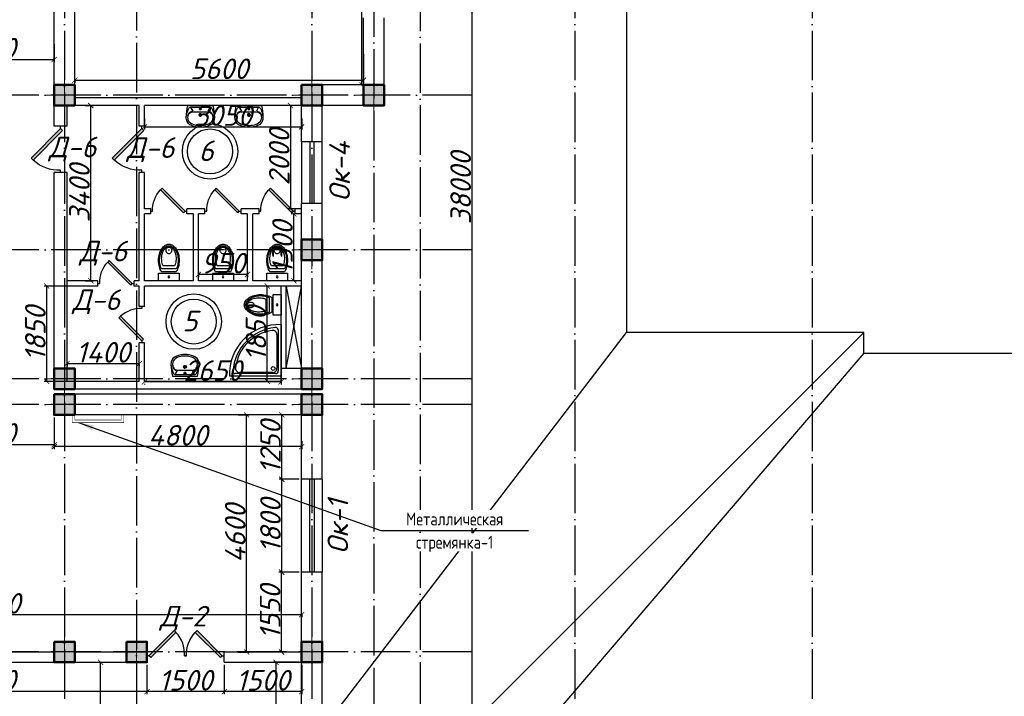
# Model space of a CAD drawing. Header units: millimetres. Extents: x 1112040 to 6903494, y -332921 to -150905.
# Tile 83 of 153: x 1648441 to 1667536, y -212466 to -199339. Entities that reach past the tile are written whole.
import ezdxf
from ezdxf.enums import TextEntityAlignment as Align

# ---------------------------------------------------------------- set-up
doc = ezdxf.new("R2010")
doc.units = ezdxf.units.MM
doc.set_wipeout_variables(frame=1)
doc.linetypes.add('ACAD_ISO04W100', pattern=[30, 24, -3, 0, -3])
for name, color, linetype in [('kolonn', 7, 'Continuous'), ('os', 253, 'Continuous'), ('razmer', 7, 'Continuous'), ('su', 7, 'Continuous')]:
    doc.layers.add(name, color=color, linetype=linetype)
doc.styles.get("Standard").update_dxf_attribs({"font": 'isocpeui.ttf'})
doc.styles.add('ГОСТ 2.304', font='CS_Gost2304.shx')
doc.dimstyles.new('ISO-25', dxfattribs={"dimtxt": 400, "dimasz": 100, "dimexe": 50, "dimexo": 50, "dimgap": 20, "dimtad": 1, "dimdec": 0, "dimtxsty": 'Standard', "dimblk": 'ARCHTICK', "dimcen": 20, "dimclrd": 1, "dimclre": 1, "dimadec": 0, "dimazin": 0, "dimtfac": 1, "dimtdec": 0, "dimtmove": 0, "dimatfit": 3, "dimldrblk": 'ARCHTICK', "dimfxl": 1, "dimarcsym": 0})

# ---------------------------------------------------------------- blocks, each defined once
blk = doc.blocks.new('ghsdd')
at = {"ltscale": 50}
h = blk.add_hatch(color=256, dxfattribs=at)
h.paths.add_polyline_path([(0, 200), (-200, 200), (-200, 0), (0, 0)])
h.paths.add_polyline_path([(200, 0), (200, 200), (0, 200), (0, 0)])
h.paths.add_polyline_path([(0, 0), (-200, 0), (-200, -200), (0, -200)])
h.paths.add_polyline_path([(0, 0), (0, -200), (200, -200), (200, 0)])
at = {"lineweight": 0}
for p, q in [((0, -374), (0, 374)), ((-374, 0), (374, 0))]:
    blk.add_line(p, q, dxfattribs=at)
at = {"lineweight": 50, "ltscale": 50}
blk.add_lwpolyline([(200, 200), (200, -200), (-200, -200), (-200, 200), (200, 200)], dxfattribs=at)
blk = doc.blocks.new('Podd_igl_as100x100')
for p, q in [((0, 1000), (0, 0)), ((-80, 808), (-80, 153)), ((-54, 897), (-54, 104)), ((0, 0), (-1000, 0)), ((-106, 50), (-891, 50)), ((-158, 74), (-799, 73))]:
    blk.add_line(p, q)
blk.add_circle((-152, 149), 37.8)
for centre, radius, start, end in [((-42, 42), 959, 87.5145, 182.4855), ((-22, 34), 914, 95.7508, 176.1666), ((-67, 71), 821, 97.4497, 172.9032), ((-160, 806), 80.2, 1.4931, 100.036), ((-109, 889), 55.4, 7.9715, 94.7418), ((-891, 93), 43.1, 176.352, 270.7469), ((-799, 157), 84.3, 169.7158, 269.999), ((-155, 149), 75.6, 267.8648, 3.2153), ((-107, 102), 52.6, 270.31, 1.996)]:
    blk.add_arc(centre, radius, start, end)
blk = doc.blocks.new('UniTAZZ_3')
for p, q in [((-152, 200), (-152, -200)), ((0, 200), (-152, 200)), ((0, -200), (0, 200)), ((-293, -112), (-293, 112)), ((-230, -144), (-230, 144)), ((-178, -144), (-178, 144)), ((-152, -200), (0, -200))]:
    blk.add_line(p, q)
blk.add_circle((-76, 0), 17)
for centre, radius, start, end in [((-397, -291), 491, 90, 104.7867), ((-397, -291), 491, 75.2133, 90), ((-581, 0), 131, 146.9765, 180), ((-581, 0), 131, 180, 213.0235), ((-493, -57), 235, 122.5078, 146.9765), ((-564, 0), 117, 146.9765, 180), ((-575, 0), 87.7, 145.7058, 180), ((-575, 0), 87.7, 180, 214.2942), ((-485, -51), 211, 122.5078, 146.9765), ((-610, 0), 46, 153.6325, 180), ((-610, 0), 46, 180, 206.3675), ((-600, -5), 56.5, 129.8827, 153.6325), ((-507, -46), 170, 121.2723, 145.7058), ((-594, -12), 66, 109.092, 129.8827), ((-435, -148), 343, 104.7867, 122.5078), ((-590, -23), 78.1, 90, 109.092), ((-433, -133), 308, 104.7867, 122.5078), ((-462, -121), 257, 104.1209, 121.2723), ((-590, -23), 78.1, 70.908, 90), ((-586, -12), 66, 50.1173, 70.908), ((-580, -5), 56.5, 26.3675, 50.1173), ((-571, 0), 46, 0, 26.3675), ((-571, 0), 46, 333.6325, 0), ((-432, -238), 378, 90, 104.1209), ((-399, -261), 441, 90, 104.7867), ((-432, -238), 378, 75.8791, 90), ((-399, -261), 441, 75.2133, 90), ((-403, -121), 257, 64.7964, 75.8791), ((-365, -133), 308, 63.9053, 75.2133), ((-359, -148), 343, 58.1489, 75.2133), ((-493, 57), 235, 213.0235, 237.4922), ((-564, 0), 117, 180, 213.0235), ((-485, 51), 211, 213.0235, 237.4922), ((-600, 5), 56.5, 206.3675, 230.1173), ((-507, 47), 170, 214.2942, 238.7277), ((-594, 12), 66, 230.1173, 250.908), ((-435, 148), 343, 237.4922, 255.2133), ((-590, 24), 78.1, 250.908, 270), ((-433, 132), 308, 237.4922, 255.2133), ((-462, 121), 257, 238.7277, 255.8791), ((-590, 24), 78.1, 270, 289.092), ((-586, 12), 66, 289.092, 309.8827), ((-580, 5), 56.5, 309.8827, 333.6325), ((-432, 238), 378, 255.8791, 270), ((-397, 291), 491, 255.2133, 270), ((-399, 261), 441, 255.2133, 270), ((-432, 238), 378, 270, 284.1209), ((-399, 261), 441, 270, 284.7867), ((-397, 291), 491, 270, 284.7867), ((-403, 121), 257, 284.1209, 295.2036), ((-365, 132), 308, 284.7867, 296.0947), ((-359, 148), 343, 284.7867, 301.8511)]:
    blk.add_arc(centre, radius, start, end)
blk = doc.blocks.new('UM_8')
for p, q in [((244, 0), (-244, 0)), ((-182, -45), (-146, -110)), ((175, -30), (-175, -30)), ((142, -120), (-132, -120)), ((35, -180), (-35, -180)), ((27, -61), (-27, -61)), ((0, -88), (0, -34)), ((0, -145), (0, -215)), ((182, -45), (146, -110))]:
    blk.add_line(p, q)
for centre, radius in [((0, -180), 27), ((0, -61), 17), ((0, -180), 17)]:
    blk.add_circle(centre, radius)
for centre, radius, start, end in [((-244, 0), 0.5, 90, 167.3206), ((244, 0), 0.5, 12.6794, 90), ((894, -257), 1167, 167.3206, 178.6525), ((68, -206), 330, 154.5977, 180.3349), ((-104, -233), 138, 141.0504, 245.2718), ((-175, -90), 60, 90, 154.5977), ((-104, -233), 148, 141.0504, 147.7493), ((-139, -232), 123, 98.7111, 129.9424), ((-139, -232), 113, 86.1548, 129.9424), ((139, -232), 113, 50.0576, 93.8452), ((139, -232), 123, 50.0576, 81.2889), ((104, -233), 138, 294.7282, 38.9496), ((175, -90), 60, 25.4023, 90), ((104, -233), 148, 32.2507, 38.9496), ((-68, -206), 330, 359.6651, 25.4023), ((-894, -257), 1167, 1.3475, 12.6794), ((-104, -234), 169, 178.312, 234.1043), ((-273, -229), 0.5, 358.312, 358.6525), ((-27, -71), 347, 239.6448, 267.5368), ((-27, -71), 317, 244.8898, 267.5368), ((27, -71), 317, 272.4632, 300.3552), ((27, -71), 347, 272.4632, 300.3552), ((104, -234), 169, 305.8957, 1.688), ((273, -229), 0.5, 181.3475, 181.688), ((0, 80), 500, 265.1692, 274.8308), ((0, 80), 470, 265.1692, 274.8308)]:
    blk.add_arc(centre, radius, start, end)
blk = doc.blocks.new('jfgjhsdf')
blk.add_hatch(color=1).paths.add_polyline_path([(-593, 731), (-637, 687), (0, 50), (44, 94)])
at = {"color": 1}
for p, q in [((0, 1000), (0, 950)), ((0, 50), (0, 0))]:
    blk.add_line(p, q, dxfattribs=at)
blk.add_lwpolyline([(0, 50), (-637, 687), (-593, 731), (44, 94), (0, 50)], dxfattribs=at)
blk.add_arc((-33, 130), 821, 87.662, 132.9147, dxfattribs=at)
blk = doc.blocks.new('_ArchTick')
at = {"color": 0, "linetype": 'ByBlock', "const_width": 0.15}
blk.add_lwpolyline([(-0.5, -0.5), (0.5, 0.5)], dxfattribs=at)
blk = doc.blocks.new('*D3346')
at = {"color": 1, "lineweight": -2, "transparency": 16777216}
for p, q in [((1653860, -211806), (1653363, -211806)), ((1653413, -219606), (1653413, -211806)), ((1653860, -219606), (1653363, -219606))]:
    blk.add_line(p, q, dxfattribs=at)
at = {"color": 1, "lineweight": -2, "transparency": 16777216, "xscale": 100, "yscale": 100, "zscale": 100}
for p, rotation in [((1653413, -211806), 90), ((1653413, -219606), 270)]:
    blk.add_blockref('_ArchTick', p, dxfattribs=dict(at, rotation=rotation))
at = {"color": 0, "transparency": 16777216, "insert": (1653190, -215706), "char_height": 400, "attachment_point": 5, "rotation": 90}
blk.add_mtext('7800', dxfattribs=at)
blk = doc.blocks.new('*D3347')
at = {"color": 1, "lineweight": -2, "transparency": 16777216}
for p, q in [((1650010, -221206), (1650010, -211806)), ((1650060, -211806), (1650060, -211806)), ((1650060, -221206), (1650060, -221206))]:
    blk.add_line(p, q, dxfattribs=at)
at = {"color": 1, "lineweight": -2, "transparency": 16777216, "xscale": 100, "yscale": 100, "zscale": 100}
for p, rotation in [((1650010, -211806), 90), ((1650010, -221206), 270)]:
    blk.add_blockref('_ArchTick', p, dxfattribs=dict(at, rotation=rotation))
at = {"color": 0, "transparency": 16777216, "insert": (1649790, -216506), "char_height": 400, "attachment_point": 5, "rotation": 90}
blk.add_mtext('9400', dxfattribs=at)
blk = doc.blocks.new('*D3090')
at = {"color": 1, "lineweight": -2, "transparency": 16777216}
for p, q in [((1652676, -207006), (1652892, -207006)), ((1652842, -211606), (1652842, -207006)), ((1652676, -211606), (1652892, -211606))]:
    blk.add_line(p, q, dxfattribs=at)
at = {"color": 1, "lineweight": -2, "transparency": 16777216, "xscale": 100, "yscale": 100, "zscale": 100}
for p, rotation in [((1652842, -207006), 90), ((1652842, -211606), 270)]:
    blk.add_blockref('_ArchTick', p, dxfattribs=dict(at, rotation=rotation))
at = {"color": 0, "transparency": 16777216, "insert": (1652622, -209306), "char_height": 400, "attachment_point": 5, "rotation": 90}
blk.add_mtext('4600', dxfattribs=at)
blk = doc.blocks.new('*D3348')
at = {"color": 1, "lineweight": -2, "transparency": 16777216}
for p, q in [((1641710, -210997), (1641710, -210833)), ((1653910, -210883), (1641710, -210883)), ((1653910, -210881), (1653910, -210933))]:
    blk.add_line(p, q, dxfattribs=at)
at = {"color": 1, "lineweight": -2, "transparency": 16777216, "xscale": 100, "yscale": 100, "zscale": 100, "rotation": 180}
blk.add_blockref('_ArchTick', (1641710, -210883), dxfattribs=at)
at = {"color": 1, "lineweight": -2, "transparency": 16777216, "xscale": 100, "yscale": 100, "zscale": 100}
blk.add_blockref('_ArchTick', (1653910, -210883), dxfattribs=at)
at = {"color": 0, "transparency": 16777216, "insert": (1647810, -210663), "char_height": 400, "attachment_point": 5}
blk.add_mtext('12200', dxfattribs=at)
blk = doc.blocks.new('*D3349')
at = {"color": 1, "lineweight": -2, "transparency": 16777216}
for p, q in [((1649110, -207056), (1649110, -207672)), ((1653910, -207515), (1653910, -207672)), ((1653910, -207622), (1649110, -207622))]:
    blk.add_line(p, q, dxfattribs=at)
at = {"color": 1, "lineweight": -2, "transparency": 16777216, "xscale": 100, "yscale": 100, "zscale": 100, "rotation": 180}
blk.add_blockref('_ArchTick', (1649110, -207622), dxfattribs=at)
at = {"color": 1, "lineweight": -2, "transparency": 16777216, "xscale": 100, "yscale": 100, "zscale": 100}
blk.add_blockref('_ArchTick', (1653910, -207622), dxfattribs=at)
at = {"color": 0, "transparency": 16777216, "insert": (1651510, -207402), "char_height": 400, "attachment_point": 5}
blk.add_mtext('4800', dxfattribs=at)
blk = doc.blocks.new('*D3360')
at = {"color": 1, "lineweight": -2, "transparency": 16777216}
for p, q in [((1646510, -199423), (1646510, -200163)), ((1649110, -199806), (1649110, -200163)), ((1646510, -200113), (1649110, -200113))]:
    blk.add_line(p, q, dxfattribs=at)
at = {"color": 1, "lineweight": -2, "transparency": 16777216, "xscale": 100, "yscale": 100, "zscale": 100, "rotation": 180}
blk.add_blockref('_ArchTick', (1646510, -200113), dxfattribs=at)
at = {"color": 1, "lineweight": -2, "transparency": 16777216, "xscale": 100, "yscale": 100, "zscale": 100}
blk.add_blockref('_ArchTick', (1649110, -200113), dxfattribs=at)
at = {"color": 0, "transparency": 16777216, "insert": (1647810, -199893), "char_height": 400, "attachment_point": 5}
blk.add_mtext('2600', dxfattribs=at)
blk = doc.blocks.new('*D3388')
at = {"color": 1, "lineweight": -2, "transparency": 16777216}
for p, q in [((1655110, -200006), (1655110, -200562)), ((1649510, -200499), (1649510, -200562)), ((1649510, -200512), (1655110, -200512))]:
    blk.add_line(p, q, dxfattribs=at)
at = {"color": 1, "lineweight": -2, "transparency": 16777216, "xscale": 100, "yscale": 100, "zscale": 100, "rotation": 180}
blk.add_blockref('_ArchTick', (1649510, -200512), dxfattribs=at)
at = {"color": 1, "lineweight": -2, "transparency": 16777216, "xscale": 100, "yscale": 100, "zscale": 100}
blk.add_blockref('_ArchTick', (1655110, -200512), dxfattribs=at)
at = {"color": 0, "transparency": 16777216, "insert": (1652310, -200292), "char_height": 400, "attachment_point": 5}
blk.add_mtext('5600', dxfattribs=at)
blk = doc.blocks.new('*D3389')
at = {"color": 1, "lineweight": -2, "transparency": 16777216}
for p, q in [((1655066, -196206), (1655129, -196206)), ((1655079, -200606), (1655079, -196206)), ((1655066, -200606), (1655129, -200606))]:
    blk.add_line(p, q, dxfattribs=at)
at = {"color": 1, "lineweight": -2, "transparency": 16777216, "xscale": 100, "yscale": 100, "zscale": 100}
for p, rotation in [((1655079, -196206), 90), ((1655079, -200606), 270)]:
    blk.add_blockref('_ArchTick', p, dxfattribs=dict(at, rotation=rotation))
at = {"color": 0, "transparency": 16777216, "insert": (1654859, -198406), "char_height": 400, "attachment_point": 5, "rotation": 90}
blk.add_mtext('4400', dxfattribs=at)
blk = doc.blocks.new('*D3390')
at = {"layer": 'razmer', "color": 1, "lineweight": -2, "transparency": 16777216}
for p, q in [((1653242, -204506), (1653193, -204506)), ((1653243, -206356), (1653243, -204506)), ((1653242, -206356), (1653193, -206356))]:
    blk.add_line(p, q, dxfattribs=at)
at = {"layer": 'razmer', "color": 1, "lineweight": -2, "transparency": 16777216, "xscale": 100, "yscale": 100, "zscale": 100}
for p, rotation in [((1653243, -204506), 90), ((1653243, -206356), 270)]:
    blk.add_blockref('_ArchTick', p, dxfattribs=dict(at, rotation=rotation))
at = {"layer": 'razmer', "color": 0, "transparency": 16777216, "insert": (1653023, -205431), "char_height": 400, "attachment_point": 5, "rotation": 90}
blk.add_mtext('1850', dxfattribs=at)
blk = doc.blocks.new('*D3391')
at = {"layer": 'razmer', "color": 1, "lineweight": -2, "transparency": 16777216}
for p, q in [((1653510, -206156), (1653510, -206416)), ((1653510, -206366), (1650860, -206366)), ((1650860, -206406), (1650860, -206416))]:
    blk.add_line(p, q, dxfattribs=at)
at = {"layer": 'razmer', "color": 1, "lineweight": -2, "transparency": 16777216, "xscale": 100, "yscale": 100, "zscale": 100, "rotation": 180}
blk.add_blockref('_ArchTick', (1650860, -206366), dxfattribs=at)
at = {"layer": 'razmer', "color": 1, "lineweight": -2, "transparency": 16777216, "xscale": 100, "yscale": 100, "zscale": 100}
blk.add_blockref('_ArchTick', (1653510, -206366), dxfattribs=at)
at = {"layer": 'razmer', "color": 0, "transparency": 16777216, "insert": (1652185, -206146), "char_height": 400, "attachment_point": 5}
blk.add_mtext('2650', dxfattribs=at)
blk = doc.blocks.new('*D3392')
at = {"color": 1, "lineweight": -2, "transparency": 16777216}
for p, q in [((1650760, -206013), (1649360, -206013)), ((1649360, -206031), (1649360, -206063)), ((1650760, -206031), (1650760, -206063))]:
    blk.add_line(p, q, dxfattribs=at)
at = {"color": 1, "lineweight": -2, "transparency": 16777216, "xscale": 100, "yscale": 100, "zscale": 100, "rotation": 180}
blk.add_blockref('_ArchTick', (1649360, -206013), dxfattribs=at)
at = {"color": 1, "lineweight": -2, "transparency": 16777216, "xscale": 100, "yscale": 100, "zscale": 100}
blk.add_blockref('_ArchTick', (1650760, -206013), dxfattribs=at)
at = {"color": 0, "transparency": 16777216, "insert": (1650060, -205793), "char_height": 400, "attachment_point": 5}
blk.add_mtext('1400', dxfattribs=at)
blk = doc.blocks.new('*D3393')
at = {"color": 1, "lineweight": -2, "transparency": 16777216}
for p, q in [((1649535, -204506), (1648915, -204506)), ((1648965, -206356), (1648965, -204506)), ((1649535, -206356), (1648915, -206356))]:
    blk.add_line(p, q, dxfattribs=at)
at = {"color": 1, "lineweight": -2, "transparency": 16777216, "xscale": 100, "yscale": 100, "zscale": 100}
for p, rotation in [((1648965, -204506), 90), ((1648965, -206356), 270)]:
    blk.add_blockref('_ArchTick', p, dxfattribs=dict(at, rotation=rotation))
at = {"color": 0, "transparency": 16777216, "insert": (1648745, -205431), "char_height": 400, "attachment_point": 5, "rotation": 90}
blk.add_mtext('1850', dxfattribs=at)
blk = doc.blocks.new('*D3394')
at = {"color": 1, "lineweight": -2, "transparency": 16777216}
for p, q in [((1649710, -201006), (1649870, -201006)), ((1649820, -204406), (1649820, -201006)), ((1649710, -204406), (1649870, -204406))]:
    blk.add_line(p, q, dxfattribs=at)
at = {"color": 1, "lineweight": -2, "transparency": 16777216, "xscale": 100, "yscale": 100, "zscale": 100}
for p, rotation in [((1649820, -201006), 90), ((1649820, -204406), 270)]:
    blk.add_blockref('_ArchTick', p, dxfattribs=dict(at, rotation=rotation))
at = {"color": 0, "transparency": 16777216, "insert": (1649600, -202706), "char_height": 400, "attachment_point": 5, "rotation": 90}
blk.add_mtext('3400', dxfattribs=at)
blk = doc.blocks.new('*D3395')
at = {"layer": 'razmer', "color": 1, "lineweight": -2, "transparency": 16777216}
for p, q in [((1650860, -201256), (1650860, -201468)), ((1653910, -201256), (1653910, -201468)), ((1650860, -201418), (1653910, -201418))]:
    blk.add_line(p, q, dxfattribs=at)
at = {"layer": 'razmer', "color": 1, "lineweight": -2, "transparency": 16777216, "xscale": 100, "yscale": 100, "zscale": 100, "rotation": 180}
blk.add_blockref('_ArchTick', (1650860, -201418), dxfattribs=at)
at = {"layer": 'razmer', "color": 1, "lineweight": -2, "transparency": 16777216, "xscale": 100, "yscale": 100, "zscale": 100}
blk.add_blockref('_ArchTick', (1653910, -201418), dxfattribs=at)
at = {"layer": 'razmer', "color": 0, "transparency": 16777216, "insert": (1652385, -201198), "char_height": 400, "attachment_point": 5}
blk.add_mtext('3050', dxfattribs=at)
blk = doc.blocks.new('*D3396')
at = {"layer": 'razmer', "color": 1, "lineweight": -2, "transparency": 16777216}
for p, q in [((1653689, -201006), (1653644, -201006)), ((1653694, -201006), (1653694, -203006)), ((1653797, -203006), (1653644, -203006))]:
    blk.add_line(p, q, dxfattribs=at)
at = {"layer": 'razmer', "color": 1, "lineweight": -2, "transparency": 16777216, "xscale": 100, "yscale": 100, "zscale": 100}
for p, rotation in [((1653694, -201006), 90), ((1653694, -203006), 270)]:
    blk.add_blockref('_ArchTick', p, dxfattribs=dict(at, rotation=rotation))
at = {"layer": 'razmer', "color": 0, "transparency": 16777216, "insert": (1653474, -202006), "char_height": 400, "attachment_point": 5, "rotation": 90}
blk.add_mtext('2000', dxfattribs=at)
blk = doc.blocks.new('*D3397')
at = {"layer": 'razmer', "color": 1, "lineweight": -2, "transparency": 16777216}
for p, q in [((1651910, -204223), (1651910, -204333)), ((1652860, -204283), (1651910, -204283)), ((1652860, -204223), (1652860, -204333))]:
    blk.add_line(p, q, dxfattribs=at)
at = {"layer": 'razmer', "color": 1, "lineweight": -2, "transparency": 16777216, "xscale": 100, "yscale": 100, "zscale": 100, "rotation": 180}
blk.add_blockref('_ArchTick', (1651910, -204283), dxfattribs=at)
at = {"layer": 'razmer', "color": 1, "lineweight": -2, "transparency": 16777216, "xscale": 100, "yscale": 100, "zscale": 100}
blk.add_blockref('_ArchTick', (1652860, -204283), dxfattribs=at)
at = {"layer": 'razmer', "color": 0, "transparency": 16777216, "insert": (1652385, -204063), "char_height": 400, "attachment_point": 5}
blk.add_mtext('950', dxfattribs=at)
blk = doc.blocks.new('*D3398')
at = {"layer": 'razmer', "color": 1, "lineweight": -2, "transparency": 16777216}
for p, q in [((1653735, -203106), (1653708, -203106)), ((1653758, -204406), (1653758, -203106)), ((1653775, -204406), (1653808, -204406))]:
    blk.add_line(p, q, dxfattribs=at)
at = {"layer": 'razmer', "color": 1, "lineweight": -2, "transparency": 16777216, "xscale": 100, "yscale": 100, "zscale": 100}
for p, rotation in [((1653758, -203106), 90), ((1653758, -204406), 270)]:
    blk.add_blockref('_ArchTick', p, dxfattribs=dict(at, rotation=rotation))
at = {"layer": 'razmer', "color": 0, "transparency": 16777216, "insert": (1653538, -203756), "char_height": 400, "attachment_point": 5, "rotation": 90}
blk.add_mtext('1300', dxfattribs=at)
blk = doc.blocks.new('*D3387')
at = {"color": 1, "lineweight": -2, "transparency": 16777216}
for p, q in [((1656060, -183606), (1657264, -183606)), ((1657214, -221606), (1657214, -183606)), ((1651360, -221606), (1657264, -221606))]:
    blk.add_line(p, q, dxfattribs=at)
at = {"color": 1, "lineweight": -2, "transparency": 16777216, "xscale": 100, "yscale": 100, "zscale": 100}
for p, rotation in [((1657214, -183606), 90), ((1657214, -221606), 270)]:
    blk.add_blockref('_ArchTick', p, dxfattribs=dict(at, rotation=rotation))
at = {"color": 0, "transparency": 16777216, "insert": (1656994, -202606), "char_height": 400, "attachment_point": 5, "rotation": 90}
blk.add_mtext('38000', dxfattribs=at)
blk = doc.blocks.new('*D3254')
at = {"color": 1, "lineweight": -2, "transparency": 16777216}
for p, q in [((1652410, -211856), (1652410, -212424)), ((1653910, -211856), (1653910, -212424)), ((1653910, -212374), (1652410, -212374))]:
    blk.add_line(p, q, dxfattribs=at)
at = {"color": 1, "lineweight": -2, "transparency": 16777216, "xscale": 100, "yscale": 100, "zscale": 100, "rotation": 180}
blk.add_blockref('_ArchTick', (1652410, -212374), dxfattribs=at)
at = {"color": 1, "lineweight": -2, "transparency": 16777216, "xscale": 100, "yscale": 100, "zscale": 100}
blk.add_blockref('_ArchTick', (1653910, -212374), dxfattribs=at)
at = {"color": 0, "transparency": 16777216, "insert": (1653160, -212154), "char_height": 400, "attachment_point": 5}
blk.add_mtext('1500', dxfattribs=at)
blk = doc.blocks.new('*D3255')
at = {"color": 1, "lineweight": -2, "transparency": 16777216}
for p, q in [((1650910, -211856), (1650910, -212424)), ((1652410, -211856), (1652410, -212424)), ((1652410, -212374), (1650910, -212374))]:
    blk.add_line(p, q, dxfattribs=at)
at = {"color": 1, "lineweight": -2, "transparency": 16777216, "xscale": 100, "yscale": 100, "zscale": 100, "rotation": 180}
blk.add_blockref('_ArchTick', (1650910, -212374), dxfattribs=at)
at = {"color": 1, "lineweight": -2, "transparency": 16777216, "xscale": 100, "yscale": 100, "zscale": 100}
blk.add_blockref('_ArchTick', (1652410, -212374), dxfattribs=at)
at = {"color": 0, "transparency": 16777216, "insert": (1651660, -212154), "char_height": 400, "attachment_point": 5}
blk.add_mtext('1500', dxfattribs=at)
blk = doc.blocks.new('*D3256')
at = {"color": 1, "lineweight": -2, "transparency": 16777216}
for p, q in [((1644710, -211856), (1644710, -212424)), ((1650910, -211856), (1650910, -212424)), ((1650910, -212374), (1644710, -212374))]:
    blk.add_line(p, q, dxfattribs=at)
at = {"color": 1, "lineweight": -2, "transparency": 16777216, "xscale": 100, "yscale": 100, "zscale": 100, "rotation": 180}
blk.add_blockref('_ArchTick', (1644710, -212374), dxfattribs=at)
at = {"color": 1, "lineweight": -2, "transparency": 16777216, "xscale": 100, "yscale": 100, "zscale": 100}
blk.add_blockref('_ArchTick', (1650910, -212374), dxfattribs=at)
at = {"color": 0, "transparency": 16777216, "insert": (1647810, -212154), "char_height": 400, "attachment_point": 5}
blk.add_mtext('6200', dxfattribs=at)
blk = doc.blocks.new('*D3259')
at = {"color": 1, "lineweight": -2, "transparency": 16777216}
for p, q in [((1653860, -210056), (1653469, -210056)), ((1653519, -211606), (1653519, -210056)), ((1653664, -211606), (1653469, -211606))]:
    blk.add_line(p, q, dxfattribs=at)
at = {"color": 1, "lineweight": -2, "transparency": 16777216, "xscale": 100, "yscale": 100, "zscale": 100}
for p, rotation in [((1653519, -210056), 90), ((1653519, -211606), 270)]:
    blk.add_blockref('_ArchTick', p, dxfattribs=dict(at, rotation=rotation))
at = {"color": 0, "transparency": 16777216, "insert": (1653299, -210831), "char_height": 400, "attachment_point": 5, "rotation": 90}
blk.add_mtext('1550', dxfattribs=at)
blk = doc.blocks.new('*D3260')
at = {"color": 1, "lineweight": -2, "transparency": 16777216}
for p, q in [((1653860, -208256), (1653475, -208256)), ((1653525, -210056), (1653525, -208256)), ((1653860, -210056), (1653475, -210056))]:
    blk.add_line(p, q, dxfattribs=at)
at = {"color": 1, "lineweight": -2, "transparency": 16777216, "xscale": 100, "yscale": 100, "zscale": 100}
for p, rotation in [((1653525, -208256), 90), ((1653525, -210056), 270)]:
    blk.add_blockref('_ArchTick', p, dxfattribs=dict(at, rotation=rotation))
at = {"color": 0, "transparency": 16777216, "insert": (1653305, -209156), "char_height": 400, "attachment_point": 5, "rotation": 90}
blk.add_mtext('1800', dxfattribs=at)
blk = doc.blocks.new('*D3261')
at = {"color": 1, "lineweight": -2, "transparency": 16777216}
for p, q in [((1653860, -207006), (1653475, -207006)), ((1653525, -208256), (1653525, -207006)), ((1653860, -208256), (1653475, -208256))]:
    blk.add_line(p, q, dxfattribs=at)
at = {"color": 1, "lineweight": -2, "transparency": 16777216, "xscale": 100, "yscale": 100, "zscale": 100}
for p, rotation in [((1653525, -207006), 90), ((1653525, -208256), 270)]:
    blk.add_blockref('_ArchTick', p, dxfattribs=dict(at, rotation=rotation))
at = {"color": 0, "transparency": 16777216, "insert": (1653305, -207631), "char_height": 400, "attachment_point": 5, "rotation": 90}
blk.add_mtext('1250', dxfattribs=at)
blk = doc.blocks.new('*D3262')
at = {"color": 1, "lineweight": -2, "transparency": 16777216}
for p, q in [((1646510, -207056), (1646510, -207636)), ((1649110, -207056), (1649110, -207636)), ((1649110, -207586), (1646510, -207586))]:
    blk.add_line(p, q, dxfattribs=at)
at = {"color": 1, "lineweight": -2, "transparency": 16777216, "xscale": 100, "yscale": 100, "zscale": 100, "rotation": 180}
blk.add_blockref('_ArchTick', (1646510, -207586), dxfattribs=at)
at = {"color": 1, "lineweight": -2, "transparency": 16777216, "xscale": 100, "yscale": 100, "zscale": 100}
blk.add_blockref('_ArchTick', (1649110, -207586), dxfattribs=at)
at = {"color": 0, "transparency": 16777216, "insert": (1647810, -207366), "char_height": 400, "attachment_point": 5}
blk.add_mtext('2600', dxfattribs=at)
blk = doc.blocks.new('sssswwsqqq')
at = {"color": 1}
for centre, radius in [((4962, -22637), 537), ((4962, -22637), 437), ((4646, -25938), 537), ((4646, -25938), 437)]:
    blk.add_circle(centre, radius, dxfattribs=at)
for s, p in [('6', (4742, -22825)), ('5', (4426, -26127))]:
    blk.add_text(s, height=400, dxfattribs=at).set_placement(p)

msp = doc.modelspace()

# ---------------------------------------------------------------- linework, layer by layer
at = {"lineweight": 30}
for p, q in [((1649109.7, -201405.8), (1649109.7, -197340.1)), ((1649509.7, -201005.8), (1649509.7, -197505.8)), ((1655109.7, -200605.8), (1655109.7, -199305.8)), ((1655509.7, -201005.8), (1655509.7, -199305.8)), ((1655109.7, -200605.8), (1653909.7, -200605.8)), ((1653909.7, -201705.8), (1653909.7, -200605.8)), ((1653909.7, -200855.8), (1649509.7, -200855.8)), ((1650759.7, -201005.8), (1649359.7, -201005.8)), ((1649359.7, -201405.8), (1649359.7, -201005.8)), ((1650759.7, -201405.8), (1650759.7, -201005.8)), ((1653909.7, -201005.8), (1650859.7, -201005.8)), ((1650859.7, -201405.8), (1650859.7, -201005.8)), ((1655509.7, -201005.8), (1654309.7, -201005.8)), ((1654309.7, -201705.8), (1654309.7, -201005.8)), ((1649359.7, -201405.8), (1649109.7, -201405.8)), ((1650859.7, -201405.8), (1650759.7, -201405.8)), ((1654309.7, -201705.8), (1653909.7, -201705.8)), ((1649359.7, -202305.8), (1649109.7, -202305.8)), ((1649109.7, -206505.8), (1649109.7, -202305.8)), ((1649359.7, -206355.8), (1649359.7, -202305.8)), ((1650759.7, -204405.8), (1650759.7, -202305.8)), ((1650859.7, -202305.8), (1650759.7, -202305.8)), ((1650859.7, -203005.8), (1650859.7, -202305.8)), ((1653909.7, -206105.8), (1653909.7, -202905.8)), ((1654309.7, -202905.8), (1653909.7, -202905.8)), ((1654309.7, -206505.8), (1654309.7, -202905.8)), ((1650984.7, -203005.8), (1650859.7, -203005.8)), ((1650984.7, -203105.8), (1650859.7, -203105.8)), ((1650859.7, -204405.8), (1650859.7, -203105.8)), ((1650984.7, -203105.8), (1650984.7, -203005.8)), ((1651684.7, -203105.8), (1651684.7, -203005.8)), ((1652034.7, -203005.8), (1651684.7, -203005.8)), ((1651809.7, -203105.8), (1651684.7, -203105.8)), ((1651809.7, -204405.8), (1651809.7, -203105.8)), ((1652034.7, -203105.8), (1651909.7, -203105.8)), ((1651909.7, -204405.8), (1651909.7, -203105.8)), ((1652034.7, -203105.8), (1652034.7, -203005.8)), ((1653084.7, -203005.8), (1652734.7, -203005.8)), ((1652734.7, -203105.8), (1652734.7, -203005.8)), ((1652859.7, -203105.8), (1652734.7, -203105.8)), ((1652859.7, -204405.8), (1652859.7, -203105.8)), ((1653084.7, -203105.8), (1652959.7, -203105.8)), ((1652959.7, -204405.8), (1652959.7, -203105.8)), ((1653084.7, -203105.8), (1653084.7, -203005.8)), ((1653784.7, -203105.8), (1653784.7, -203005.8)), ((1653909.7, -203005.8), (1653784.7, -203005.8)), ((1653909.7, -203105.8), (1653784.7, -203105.8)), ((1649959.7, -204405.8), (1649359.7, -204405.8)), ((1649959.7, -204505.8), (1649359.7, -204505.8)), ((1649959.7, -204505.8), (1649959.7, -204405.8)), ((1650659.7, -204505.8), (1650659.7, -204405.8)), ((1650759.7, -204405.8), (1650659.7, -204405.8)), ((1650759.7, -204505.8), (1650659.7, -204505.8)), ((1650759.7, -204905.8), (1650759.7, -204505.8)), ((1651809.7, -204405.8), (1650859.7, -204405.8)), ((1653909.7, -204505.8), (1650859.7, -204505.8)), ((1650859.7, -204905.8), (1650859.7, -204505.8)), ((1652859.7, -204405.8), (1651909.7, -204405.8)), ((1653909.7, -204405.8), (1652959.7, -204405.8)), ((1653509.7, -206355.8), (1653509.7, -204505.8)), ((1653609.7, -206105.8), (1653909.7, -204505.8)), ((1653609.7, -204505.8), (1653909.7, -206105.8)), ((1653609.7, -206105.8), (1653609.7, -204505.8)), ((1650859.7, -204905.8), (1650759.7, -204905.8)), ((1650859.7, -205605.8), (1650759.7, -205605.8)), ((1650759.7, -206355.8), (1650759.7, -205605.8)), ((1650859.7, -206355.8), (1650859.7, -205605.8)), ((1653909.7, -206105.8), (1653509.7, -206105.8)), ((1650759.7, -206355.8), (1649359.7, -206355.8)), ((1653509.7, -206355.8), (1650859.7, -206355.8)), ((1654309.7, -206505.8), (1649109.7, -206505.8)), ((1654309.7, -206605.8), (1649109.7, -206605.8)), ((1649109.7, -207005.8), (1649109.7, -206605.8)), ((1654309.7, -208255.8), (1654309.7, -206605.8)), ((1653909.7, -207005.8), (1649109.7, -207005.8)), ((1653909.7, -208255.8), (1653909.7, -207005.8)), ((1654309.7, -208255.8), (1653909.7, -208255.8)), ((1654309.7, -210055.8), (1653909.7, -210055.8)), ((1653909.7, -211605.8), (1653909.7, -210055.8)), ((1654309.7, -220005.8), (1654309.7, -210055.8)), ((1649109.7, -211405.8), (1649509.7, -211405.8)), ((1649109.7, -211405.8), (1649109.7, -211605.8)), ((1649509.7, -211405.8), (1649509.7, -211605.8)), ((1646509.7, -211605.8), (1649109.7, -211605.8)), ((1649509.7, -211605.8), (1650909.7, -211605.8)), ((1650909.7, -211805.8), (1650909.7, -211605.8)), ((1652409.7, -211805.8), (1652409.7, -211605.8)), ((1652409.7, -211605.8), (1653909.7, -211605.8)), ((1644709.7, -211805.8), (1650909.7, -211805.8)), ((1652409.7, -211805.8), (1653909.7, -211805.8)), ((1653909.7, -219605.8), (1653909.7, -211805.8))]:
    msp.add_line(p, q, dxfattribs=at)
at = {"color": 1}
for p, q in [((1653909.7, -201705.8), (1653909.7, -202905.8)), ((1654069.7, -201705.8), (1654069.7, -202905.8)), ((1654149.7, -202905.8), (1654149.7, -201705.8)), ((1654309.7, -202905.8), (1654309.7, -201705.8)), ((1653909.7, -210055.8), (1653909.7, -208255.8)), ((1654069.7, -210055.8), (1654069.7, -208255.8)), ((1654149.7, -208255.8), (1654149.7, -210055.8)), ((1654309.7, -208255.8), (1654309.7, -210055.8))]:
    msp.add_line(p, q, dxfattribs=at)
for p, q in [((1654309.7, -213105.8), (1660209.7, -205405.8)), ((1664809.7, -205405.8), (1657109.7, -213105.8)), ((1664809.7, -205405.8), (1660209.7, -205405.8)), ((1664809.7, -205805.8), (1664809.7, -205405.8)), ((1664809.7, -205805.8), (1658563.1, -213105.8))]:
    msp.add_line(p, q)
at = {"lineweight": 25, "ltscale": 100}
msp.add_line((1649579.3, -207155.8), (1655444.8, -209251.3), dxfattribs=at)
for points in [[(1683509.7, -187405.8), (1660209.7, -187405.8), (1660209.7, -190205.8), (1660909.7, -190205.8), (1660909.7, -197005.8), (1660209.7, -197005.8), (1660209.7, -205405.8)], [(1664809.7, -205805.8), (1678609.7, -205805.8)]]:
    msp.add_lwpolyline(points)
at = {"lineweight": -2, "ltscale": 100, "const_width": 10}
for points in [[(1649459.7, -207005.8), (1649459.7, -207155.8), (1650459.7, -207155.8), (1650459.7, -207005.8)], [(1649509.7, -207005.8), (1649509.7, -207105.8), (1650409.7, -207105.8), (1650409.7, -207005.8)]]:
    msp.add_lwpolyline(points, dxfattribs=at)
at = {"lineweight": 25, "ltscale": 100}
msp.add_solid([(1649579.3, -207155.8), (1649879.1, -207209.5), (1649845.3, -207304.2)], dxfattribs=at)
at = {"layer": 'os', "linetype": 'ACAD_ISO04W100', "ltscale": 40}
for p, q in [((1649309.7, -164749.6), (1649309.7, -225973.3)), ((1654109.7, -164749.6), (1654109.7, -225973.3)), ((1659209.7, -164749.6), (1659209.7, -225973.3)), ((1663809.7, -164749.6), (1663809.7, -225973.3)), ((1655309.7, -185508.6), (1655309.7, -225973.3)), ((1650709.7, -190190.5), (1650709.7, -225973.3)), ((1656209.7, -190199.9), (1656209.7, -225973.3)), ((1657214.7, -200805.8), (1601959.8, -200805.8)), ((1657214.7, -203805.8), (1601959.8, -203805.8)), ((1657214.7, -206305.8), (1601959.8, -206305.8)), ((1657214.7, -206805.8), (1601959.8, -206805.8)), ((1657214.7, -211605.8), (1601959.8, -211605.8))]:
    msp.add_line(p, q, dxfattribs=at)

# ---------------------------------------------------------------- block references
for p, xscale, yscale, zscale, rotation in [((1649234.7, -201405.8), -0.8999999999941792, 0.8999999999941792, 0.8999999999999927, 180), ((1650809.7, -201405.8), -0.8999999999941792, 0.8999999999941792, 0.8999999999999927, 180), ((1651684.7, -203055.8), -0.6999999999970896, 0.6999999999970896, 0.6999999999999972, 90), ((1652734.7, -203055.8), -0.6999999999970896, 0.6999999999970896, 0.6999999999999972, 90), ((1653784.7, -203055.8), -0.6999999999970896, 0.6999999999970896, 0.6999999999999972, 90), ((1650659.7, -204455.8), -0.6999999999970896, 0.6999999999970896, 0.6999999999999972, 90), ((1650909.7, -211680.8), 0.7692307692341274, 0.7692307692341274, 0.7692307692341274, 270), ((1652409.7, -211680.8), -0.7692307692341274, 0.7692307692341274, 0.7692307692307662, 90)]:
    msp.add_blockref('jfgjhsdf', p, dxfattribs=dict(xscale=xscale, yscale=yscale, zscale=zscale, rotation=rotation))
at = {"xscale": 0.7000000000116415, "yscale": 0.7000000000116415, "zscale": 0.7000000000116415}
msp.add_blockref('jfgjhsdf', (1650809.7, -205605.8), dxfattribs=at)
at = {"layer": 'kolonn', "xscale": -1}
for p in [(1649309.7, -200805.8), (1654109.7, -200805.8), (1655309.7, -200805.8), (1654109.7, -203805.8), (1649309.7, -206305.8), (1654109.7, -206305.8), (1649309.7, -206805.8), (1654109.7, -206805.8), (1649309.7, -211605.8), (1650709.7, -211605.8), (1654109.7, -211605.8)]:
    msp.add_blockref('ghsdd', p, dxfattribs=at)
at = {"layer": 'su', "xscale": -1}
for p in [(1651944.6, -201005.8), (1652886.6, -201005.8)]:
    msp.add_blockref('UM_8', p, dxfattribs=at)
for p, rotation in [((1651334.7, -204405.8), 90), ((1652384.7, -204405.8), 90), ((1653434.7, -204405.8), 90), ((1653509.7, -204872.8), 180)]:
    msp.add_blockref('UniTAZZ_3', p, dxfattribs=dict(at, rotation=rotation))
at = {"layer": 'su'}
msp.add_blockref('Podd_igl_as100x100', (1653509.7, -206255.8), dxfattribs=at)
at = {"layer": 'su', "rotation": 180}
msp.add_blockref('UM_8', (1651647.2, -206255.8), dxfattribs=at)

# ---------------------------------------------------------------- texts
at = {"color": 1}
for s, p in [('Д-6', (1649006.4, -202009.2)), ('Д-6', (1650519.3, -202021.1)), ('Д-6', (1649601, -204028.3)), ('Д-6', (1649465.9, -204971.8)), ('Д-2', (1651160.1, -211110))]:
    msp.add_text(s, height=400, dxfattribs=at).set_placement(p)
for s, p in [('Ок-4', (1654845.6, -202867.5)), ('Ок-1', (1654811.9, -209704))]:
    msp.add_text(s, height=400, rotation=90, dxfattribs=at).set_placement(p)

# ---------------------------------------------------------------- dimensions: what is measured, and where the dimension line sits
for base, p1, p2, picture, middle in [((1657214, -183605.8), (1651309.7, -221605.8), (1656009.7, -183605.8), '*D3387', (1656994, -202605.8)), ((1655079.1, -196205.8), (1655016.1, -200605.8), (1655016.1, -196205.8), '*D3389', (1654859.1, -198405.8)), ((1649820.3, -201005.8), (1649659.7, -204405.8), (1649659.7, -201005.8), '*D3394', (1649600.3, -202705.8)), ((1648964.7, -204505.8), (1649585.2, -206355.8), (1649585.2, -204505.8), '*D3393', (1648744.7, -205430.8)), ((1652841.9, -207005.8), (1652625.7, -211605.8), (1652625.7, -207005.8), '*D3090', (1652621.9, -209305.8)), ((1653518.6, -210055.8), (1653713.7, -211605.8), (1653909.7, -210055.8), '*D3259', (1653298.6, -210830.8)), ((1650010.3, -211805.8), (1650009.7, -221205.8), (1650009.7, -211805.8), '*D3347', (1649790.3, -216505.8)), ((1653412.8, -211805.8), (1653909.7, -219605.8), (1653909.7, -211805.8), '*D3346', (1653190.3, -215705.8))]:
    dim = msp.add_linear_dim(base=base, p1=p1, p2=p2, angle=90, dimstyle='ISO-25')
    dim.commit()
    dim.dimension.update_dxf_attribs({"geometry": picture, "text_midpoint": middle})
for base, p1, p2, picture, middle in [((1649109.7, -200112.9), (1646509.7, -199373), (1649109.7, -199755.6), '*D3360', (1647809.7, -199892.9)), ((1655109.7, -200512.4), (1649509.7, -200449.3), (1655109.7, -199955.8), '*D3388', (1652309.7, -200292.4)), ((1649359.7, -206013.3), (1650759.7, -205980.8), (1649359.7, -205980.8), '*D3392', (1650059.7, -205793.3)), ((1649109.7, -207622.3), (1653909.7, -207464.9), (1649109.7, -207005.8), '*D3349', (1651509.7, -207402.3)), ((1641709.7, -210882.7), (1653909.7, -210830.8), (1641709.7, -211047), '*D3348', (1647809.7, -210662.7)), ((1652409.7, -212374.3), (1653909.7, -211805.8), (1652409.7, -211805.8), '*D3254', (1653159.7, -212154.3))]:
    dim = msp.add_linear_dim(base=base, p1=p1, p2=p2, dimstyle='ISO-25')
    dim.commit()
    dim.dimension.update_dxf_attribs({"geometry": picture, "text_midpoint": middle})
for base, p1, p2, picture, middle in [((1653525.2, -207005.8), (1653909.7, -208255.8), (1653909.7, -207005.8), '*D3261', (1653305.2, -207630.8)), ((1653525.2, -208255.8), (1653909.7, -210055.8), (1653909.7, -208255.8), '*D3260', (1653305.2, -209155.8))]:
    dim = msp.add_linear_dim(base=base, p1=p1, p2=p2, angle=90, dimstyle='ISO-25', override={"dimtmove": 1})
    dim.commit()
    dim.dimension.update_dxf_attribs({"geometry": picture, "text_midpoint": middle})
for base, p1, p2, picture, middle in [((1646509.7, -207585.6), (1649109.7, -207005.8), (1646509.7, -207005.8), '*D3262', (1647809.7, -207365.6)), ((1644709.7, -212374.3), (1650909.7, -211805.8), (1644709.7, -211805.8), '*D3256', (1647809.7, -212154.3)), ((1650909.7, -212374.3), (1652409.7, -211805.8), (1650909.7, -211805.8), '*D3255', (1651659.7, -212154.3))]:
    dim = msp.add_linear_dim(base=base, p1=p1, p2=p2, dimstyle='ISO-25', override={"dimtmove": 1})
    dim.commit()
    dim.dimension.update_dxf_attribs({"geometry": picture, "text_midpoint": middle})
at = {"layer": 'razmer'}
for base, p1, p2, picture, middle in [((1653909.7, -201418.2), (1650859.7, -201205.8), (1653909.7, -201205.8), '*D3395', (1652384.7, -201198.2)), ((1651909.7, -204282.7), (1652859.7, -204172.7), (1651909.7, -204172.7), '*D3397', (1652384.7, -204062.7)), ((1650859.7, -206365.9), (1653509.7, -206105.8), (1650859.7, -206355.8), '*D3391', (1652184.7, -206145.9))]:
    dim = msp.add_linear_dim(base=base, p1=p1, p2=p2, dimstyle='ISO-25', dxfattribs=at)
    dim.commit()
    dim.dimension.update_dxf_attribs({"geometry": picture, "text_midpoint": middle})
for base, p1, p2, picture, middle in [((1653694.4, -203005.8), (1653738.9, -201005.8), (1653847.2, -203005.8), '*D3396', (1653474.4, -202005.8)), ((1653757.9, -203105.8), (1653725.4, -204405.8), (1653784.7, -203105.8), '*D3398', (1653537.9, -203755.8)), ((1653242.8, -204505.8), (1653291.7, -206355.8), (1653291.7, -204505.8), '*D3390', (1653022.8, -205430.8))]:
    dim = msp.add_linear_dim(base=base, p1=p1, p2=p2, angle=90, dimstyle='ISO-25', dxfattribs=at)
    dim.commit()
    dim.dimension.update_dxf_attribs({"geometry": picture, "text_midpoint": middle})

# ---------------------------------------------------------------- next in the draw order: wipeouts: each hides what was drawn before it
at = {"color": 7, "lineweight": 25, "ltscale": 100, "true_color": 0xffffff}
for points in [[(1655544.8, -209201.3), (1658207.3, -209201.3), (1658207.3, -208851.3), (1655544.8, -208851.3)], [(1655782.3, -209651.3), (1657969.8, -209651.3), (1657969.8, -209301.3), (1655782.3, -209301.3)]]:
    msp.add_wipeout(points, dxfattribs=at)

# ---------------------------------------------------------------- next in the draw order: linework, layer by layer
at = {"lineweight": 25, "ltscale": 100}
msp.add_line((1655444.8, -209251.3), (1658307.3, -209251.3), dxfattribs=at)

# ---------------------------------------------------------------- next in the draw order: block references
msp.add_blockref('sssswwsqqq', (1647171.4, -179257.7))

# ---------------------------------------------------------------- next in the draw order: texts
at = {"lineweight": 25, "ltscale": 100, "style": 'ГОСТ 2.304'}
msp.add_text('Металлическая', height=250, dxfattribs=at).set_placement((1656876.1, -209151.3), align=Align.CENTER)
msp.add_text('стремянка-1', height=250, dxfattribs=at).set_placement((1656876.1, -209351.3), align=Align.TOP_CENTER)

doc.saveas('drawing.dxf')
